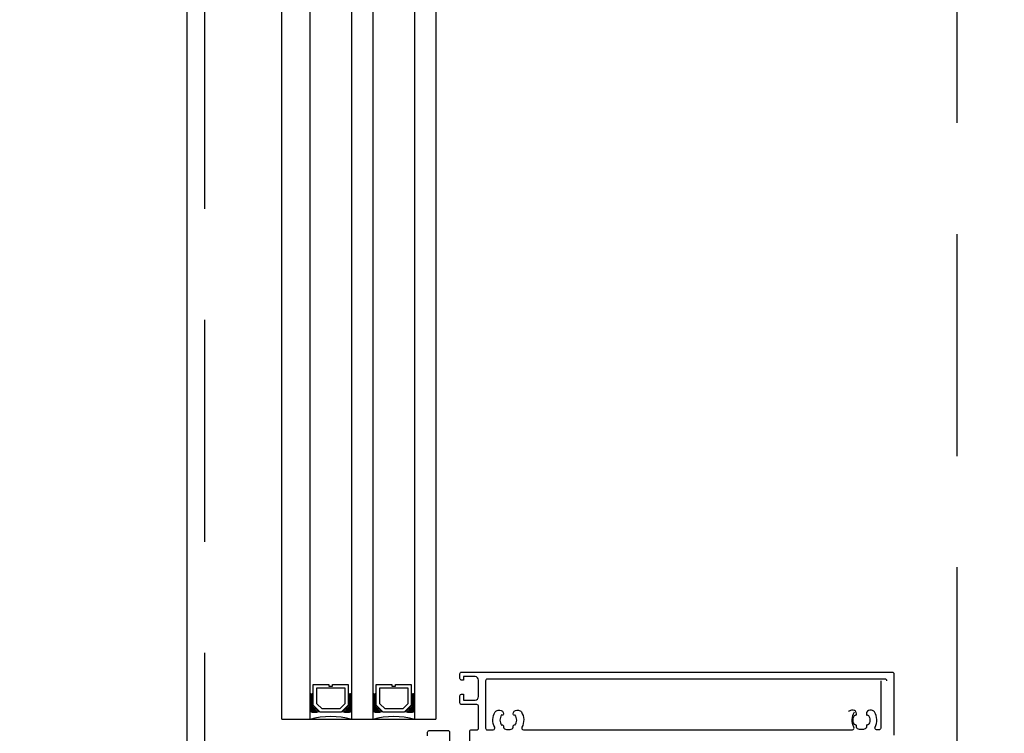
# Model space of a CAD drawing. Header units: millimetres. Extents: x 247761 to 294611, y 172579 to 236863.
# Tile 134 of 256: x 249673 to 249954, y 190663 to 190867. Entities that reach past the tile are written whole.
import ezdxf

# ---------------------------------------------------------------- set-up
doc = ezdxf.new("R2010")
doc.units = ezdxf.units.MM
doc.linetypes.add('ČÁRKOVANÁ', pattern=[19.05, 12.7, -6.35])
for name, color, linetype in [('FASÁDA DETAILNÍ', 4, 'Continuous'), ('KOTY 50', 7, 'Continuous'), ('NOVA', 240, 'Continuous')]:
    doc.layers.add(name, color=color, linetype=linetype)
doc.styles.add('CS-ROMANS', font='romans.shx', dxfattribs={"width": 0.75, "oblique": 5})
doc.dimstyles.new('A_KÓTA_50', dxfattribs={"dimtxt": 110, "dimasz": 2, "dimexe": 100, "dimexo": 1500, "dimgap": 40, "dimtad": 1, "dimrnd": 1, "dimdsep": 46, "dimtxsty": 'CS-ROMANS', "dimblk": 'KOT_CARA20', "dimcen": 45, "dimse1": 1, "dimse2": 1, "dimclrd": 256, "dimclre": 256, "dimclrt": 256, "dimadec": 0, "dimazin": 0, "dimtfac": 1, "dimtix": 1, "dimtmove": 2, "dimatfit": 3, "dimldrblk": 'OBLIQUE', "dimfxl": 0, "dimtolj": 1, "dimarcsym": 0})

# ---------------------------------------------------------------- blocks, each defined once
blk = doc.blocks.new('A$C69D17D4D')
at = {"layer": 'FASÁDA DETAILNÍ'}
for p, q in [((-24897, 17295.51), (-24897, 17638.5)), ((-24889, 17638.5), (-24889, 17295.51)), ((-24877, 17295.51), (-24877, 17638.5)), ((-24871, 17638.5), (-24871, 17295.51)), ((-24859, 17295.51), (-24859, 17638.5)), ((-24853, 17638.5), (-24853, 17295.51)), ((-24897, 17295.51), (-24853, 17295.51))]:
    blk.add_line(p, q, dxfattribs=at)
for points in [[(1656, 1244), (-24924, 1244), (-24924, 24924), (1656, 24924)], [(-24878, 17305.51), (-24878, 17299.51), (-24880, 17297.51), (-24886, 17297.51), (-24888, 17299.51), (-24888, 17305.51), (-24883.5, 17305.51), (-24883.5, 17305.01), (-24882.5, 17305.01), (-24882.5, 17305.51)], [(-24860, 17305.51), (-24860, 17299.51), (-24862, 17297.51), (-24868, 17297.51), (-24870, 17299.51), (-24870, 17305.51), (-24865.5, 17305.51), (-24865.5, 17305.01), (-24864.5, 17305.01), (-24864.5, 17305.51)], [(-24887, 17304.51), (-24879, 17304.51), (-24879, 17299.92), (-24880.41, 17298.51), (-24885.45, 17298.51), (-24887, 17299.92)], [(-24869, 17304.51), (-24861, 17304.51), (-24861, 17299.92), (-24862.41, 17298.51), (-24867.45, 17298.51), (-24869, 17299.92)]]:
    blk.add_lwpolyline(points, close=True, dxfattribs=at)
at = {"layer": 'FASÁDA DETAILNÍ', "linetype": 'ČÁRKOVANÁ', "ltscale": 5}
blk.add_lwpolyline([(1651, 1249), (-24919, 1249), (-24919, 24919), (1651, 24919)], close=True, dxfattribs=at)
at = {"layer": 'FASÁDA DETAILNÍ', "color": 7, "linetype": 'ČÁRKOVANÁ', "ltscale": 5}
blk.add_lwpolyline([(1436, 1464), (-24704, 1464), (-24704, 24704), (1436, 24704)], close=True, dxfattribs=at)
at = {"layer": 'FASÁDA DETAILNÍ'}
for points in [[(-24855.32, 17290.81), (-24855.32, 17291.81, -0.414214), (-24854.82, 17292.31), (-24849.52, 17292.31, -0.414214), (-24849.02, 17291.81), (-24849.02, 17289.01, 0.414214)], [(-24843.25, 17289.01), (-24843.25, 17292.01, -0.414214), (-24842.75, 17292.51), (-24841.25, 17292.51, 0.414214), (-24840.75, 17293.01), (-24840.75, 17299.21, 0.414214), (-24841.25, 17299.71), (-24845.59, 17299.71, -0.414214), (-24846.09, 17300.21), (-24846.09, 17302.21, -0.414201), (-24845.59, 17302.71), (-24845.09, 17302.71), (-24845.09, 17301.01), (-24841.75, 17301.01, 0.414214), (-24840.75, 17302.01), (-24840.75, 17306.71, 0.414214), (-24841.75, 17307.71), (-24845.09, 17307.71), (-24845.09, 17306.71), (-24845.59, 17306.71, -0.41422), (-24846.09, 17307.21), (-24846.09, 17308.51, -0.414214), (-24845.59, 17309.01), (-24722.58, 17309.01, -0.414214), (-24722.08, 17308.51), (-24722.08, 17291.01, -0.414214)], [(-24724.08, 17306.51, 0.414214), (-24724.58, 17307.01), (-24838.25, 17307.01, 0.414214), (-24838.75, 17306.51), (-24838.75, 17293.01, 0.414214), (-24838.25, 17292.51), (-24836.58, 17292.51, 0.565741), (-24836.14, 17293.25, -0.267763), (-24835.98, 17297.64, -0.258777), (-24835.14, 17298.11), (-24834.65, 17298.11, -0.414214), (-24833.65, 17297.11), (-24833.65, 17297, -0.64518), (-24834.15, 17296.78, 0.341732), (-24834.15, 17293.84, -0.64518), (-24833.65, 17293.62), (-24833.65, 17293.25, 0.298217), (-24833.35, 17292.79, 0.208712), (-24831.15, 17292.79, 0.298217), (-24830.85, 17293.25), (-24830.85, 17293.62, -0.64518), (-24830.35, 17293.84, 0.341732), (-24830.35, 17296.78, -0.64518), (-24830.85, 17297), (-24830.85, 17297.11, -0.414214), (-24829.85, 17298.11), (-24829.37, 17298.11, -0.258777), (-24828.52, 17297.64, -0.267763), (-24828.37, 17293.25, 0.565741), (-24827.92, 17292.51), (-24733.9, 17292.51, 0.565741), (-24733.46, 17293.25, -0.267763), (-24733.3, 17297.64)], [(-24725.83, 17306.51), (-24725.83, 17293.01, -0.414214), (-24726.33, 17292.51), (-24726.99, 17292.51, -0.565741), (-24727.43, 17293.25, 0.267763), (-24727.59, 17297.64, 0.258777), (-24728.43, 17298.11), (-24728.92, 17298.11, 0.414214), (-24729.92, 17297.11), (-24729.92, 17297, 0.64518), (-24729.42, 17296.78, -0.341732), (-24729.42, 17293.84, 0.64518), (-24729.92, 17293.62), (-24729.92, 17293.25, -0.298217), (-24730.22, 17292.79, -0.208712), (-24732.42, 17292.79, -0.298217), (-24732.72, 17293.25), (-24732.72, 17293.62, 0.64518), (-24733.22, 17293.84, -0.341732), (-24733.22, 17296.78, 0.64518), (-24732.72, 17297), (-24732.72, 17297.11, 0.414214), (-24733.72, 17298.11), (-24734.2, 17298.11, 0.258777), (-24735.05, 17297.64)]]:
    blk.add_lwpolyline(points, format="xyb", dxfattribs=at)
for centre, radius, start, end in [((-24888.5, 17303.37), 0.596, 213.0366, 326.9634), ((-24888.5, 17303.08), 0.596, 213.0366, 326.9634), ((-24877.5, 17303.37), 0.596, 213.0366, 326.9634), ((-24877.5, 17303.08), 0.596, 213.0366, 326.9634), ((-24870.5, 17303.37), 0.596, 213.0366, 326.9634), ((-24870.5, 17303.08), 0.596, 213.0366, 326.9634), ((-24859.5, 17303.37), 0.596, 213.0366, 326.9634), ((-24859.5, 17303.08), 0.596, 213.0366, 326.9634), ((-24888.5, 17302.78), 0.596, 213.0366, 326.9634), ((-24888.5, 17302.49), 0.596, 213.0366, 326.9634), ((-24888.5, 17302.2), 0.596, 213.0366, 326.9634), ((-24888.5, 17301.91), 0.596, 213.0366, 326.9634), ((-24888.5, 17301.61), 0.596, 213.0366, 326.9634), ((-24888.5, 17301.32), 0.596, 213.0366, 326.9634), ((-24888.5, 17301.03), 0.596, 213.0366, 326.9634), ((-24888.5, 17300.74), 0.596, 213.0366, 326.9634), ((-24888.5, 17300.44), 0.596, 213.0366, 326.9634), ((-24877.5, 17302.78), 0.596, 213.0366, 326.9634), ((-24877.5, 17302.49), 0.596, 213.0366, 326.9634), ((-24877.5, 17302.2), 0.596, 213.0366, 326.9634), ((-24877.5, 17301.91), 0.596, 213.0366, 326.9634), ((-24877.5, 17301.61), 0.596, 213.0366, 326.9634), ((-24877.5, 17301.32), 0.596, 213.0366, 326.9634), ((-24877.5, 17301.03), 0.596, 213.0366, 326.9634), ((-24877.5, 17300.74), 0.596, 213.0366, 326.9634), ((-24877.5, 17300.44), 0.596, 213.0366, 326.9634), ((-24870.5, 17302.78), 0.596, 213.0366, 326.9634), ((-24870.5, 17302.49), 0.596, 213.0366, 326.9634), ((-24870.5, 17302.2), 0.596, 213.0366, 326.9634), ((-24870.5, 17301.91), 0.596, 213.0366, 326.9634), ((-24870.5, 17301.61), 0.596, 213.0366, 326.9634), ((-24870.5, 17301.32), 0.596, 213.0366, 326.9634), ((-24870.5, 17301.03), 0.596, 213.0366, 326.9634), ((-24870.5, 17300.74), 0.596, 213.0366, 326.9634), ((-24870.5, 17300.44), 0.596, 213.0366, 326.9634), ((-24859.5, 17302.78), 0.596, 213.0366, 326.9634), ((-24859.5, 17302.49), 0.596, 213.0366, 326.9634), ((-24859.5, 17302.2), 0.596, 213.0366, 326.9634), ((-24859.5, 17301.91), 0.596, 213.0366, 326.9634), ((-24859.5, 17301.61), 0.596, 213.0366, 326.9634), ((-24859.5, 17301.32), 0.596, 213.0366, 326.9634), ((-24859.5, 17301.03), 0.596, 213.0366, 326.9634), ((-24859.5, 17300.74), 0.596, 213.0366, 326.9634), ((-24859.5, 17300.44), 0.596, 213.0366, 326.9634), ((-24888.5, 17300.15), 0.596, 213.0366, 326.9634), ((-24888.5, 17299.86), 0.596, 213.0366, 326.9634), ((-24888.36, 17299.85), 0.879, 223.5036, 316.0051), ((-24888.21, 17299.94), 1.26, 231.5004, 308.0344), ((-24888.08, 17300.1), 1.71, 237.3143, 302.7051), ((-24887.93, 17300.34), 2.25, 241.5972, 298.4727), ((-24887.76, 17300.69), 2.9, 244.7048, 294.6933), ((-24887.65, 17301.06), 3.55, 247.591, 292.7062), ((-24878.35, 17301.06), 3.55, 247.2938, 292.409), ((-24878.24, 17300.69), 2.9, 245.3067, 295.2952), ((-24878.07, 17300.34), 2.25, 241.5273, 298.4028), ((-24877.92, 17300.1), 1.71, 237.2949, 302.6857), ((-24877.79, 17299.94), 1.26, 231.9656, 308.4996), ((-24877.64, 17299.85), 0.879, 223.9949, 316.4964), ((-24877.5, 17300.15), 0.596, 213.0366, 326.9634), ((-24877.5, 17299.86), 0.596, 213.0366, 326.9634), ((-24870.5, 17300.15), 0.596, 213.0366, 326.9634), ((-24870.5, 17299.86), 0.596, 213.0366, 326.9634), ((-24870.36, 17299.85), 0.879, 223.5036, 316.0051), ((-24870.21, 17299.94), 1.26, 231.5004, 308.0344), ((-24870.08, 17300.1), 1.71, 237.3143, 302.7051), ((-24869.93, 17300.34), 2.25, 241.5972, 298.4727), ((-24869.76, 17300.69), 2.9, 244.7048, 294.6933), ((-24869.65, 17301.06), 3.55, 247.591, 292.7062), ((-24860.35, 17301.06), 3.55, 247.2938, 292.409), ((-24860.24, 17300.69), 2.9, 245.3067, 295.2952), ((-24860.07, 17300.34), 2.25, 241.5273, 298.4028), ((-24859.92, 17300.1), 1.71, 237.2949, 302.6857), ((-24859.79, 17299.94), 1.26, 231.9656, 308.4996), ((-24859.64, 17299.85), 0.879, 223.9949, 316.4964), ((-24859.5, 17300.15), 0.596, 213.0366, 326.9634), ((-24859.5, 17299.86), 0.596, 213.0366, 326.9634), ((-24883, 17273.61), 22.7, 74.6728, 105.3272), ((-24865, 17273.61), 22.7, 74.6728, 105.3272)]:
    blk.add_arc(centre, radius, start, end, dxfattribs=at)
blk = doc.blocks.new('KOT_CARA20')
for p, q in [((0, 20), (0, -20)), ((0, 0), (14.14, 14.14)), ((0, 0), (-14.14, -14.14))]:
    blk.add_line(p, q)
blk = doc.blocks.new('*D36')
at = {"layer": 'Defpoints', "color": 0, "ltscale": 5, "transparency": 16777216}
for p in [(249720.52, 198295.26), (247928.31, 174615.26), (249720.52, 174615.26)]:
    blk.add_point(p, dxfattribs=at)
at = {"layer": 'KOTY 50', "lineweight": -2, "ltscale": 5, "transparency": 16777216}
blk.add_line((247928.31, 198293.26), (247928.31, 174617.26), dxfattribs=at)
at = {"layer": 'KOTY 50', "lineweight": -2, "ltscale": 5, "transparency": 16777216, "xscale": 2, "yscale": 2, "zscale": 2}
for p, rotation in [((247928.31, 198295.26), 90), ((247928.31, 174615.26), 270)]:
    blk.add_blockref('KOT_CARA20', p, dxfattribs=dict(at, rotation=rotation))
at = {"layer": 'KOTY 50', "ltscale": 5, "transparency": 16777216, "insert": (247833.31, 186455.26), "char_height": 110, "attachment_point": 5, "rotation": 90, "style": 'CS-ROMANS'}
blk.add_mtext('\\A1;23680', dxfattribs=at)
blk = doc.blocks.new('_OBLIQUE')
at = {"color": 0, "linetype": 'ByBlock', "ltscale": 15}
blk.add_line((-0.5, -0.5), (0.5, 0.5), dxfattribs=at)

msp = doc.modelspace()

# ---------------------------------------------------------------- block references
at = {"layer": 'NOVA', "ltscale": 300}
msp.add_blockref('A$C69D17D4D', (274644.517, 173371.259), dxfattribs=at)

# ---------------------------------------------------------------- dimensions: what is measured, and where the dimension line sits
at = {"layer": 'KOTY 50', "ltscale": 5}
dim = msp.add_linear_dim(base=(247928.311, 174615.259), p1=(249720.517, 198295.259), p2=(249720.517, 174615.259), angle=90, dimstyle='A_KÓTA_50', dxfattribs=at)
dim.commit()
dim.dimension.update_dxf_attribs({"geometry": '*D36', "text_midpoint": (247833.311, 186455.259)})

doc.saveas('drawing.dxf')
